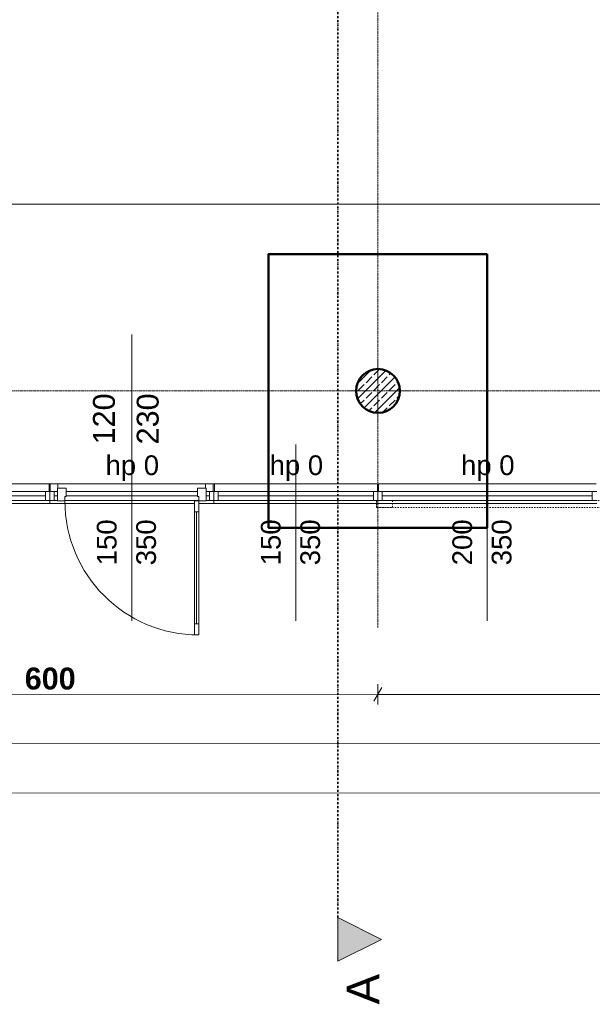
# Model space of a CAD drawing. Extents: x -7314 to 11761, y 144 to 9383.
# Tile 140 of 193: x 4502 to 5025, y 5527 to 6426. Entities that reach past the tile are written whole.
import ezdxf
from ezdxf.xclip import XClip

# ---------------------------------------------------------------- set-up
doc = ezdxf.new("R2010")
doc.units = 0
doc.header["$MEASUREMENT"] = 0
doc.header["$XCLIPFRAME"] = 0
for name, pattern in [('Krawędzie ukryte', [68, 48, -20]), ('Kropki i Kreski', [144, 72, -36, 0, -36]), ('Przerywana', [96, 48, -48]), ('Przerywana gęsta', [36, 24, -12]), ('Wipeout_Contour', [20000, 0, -20000])]:
    doc.linetypes.add(name, pattern=pattern)
for name, color, linetype in [('FORMA - Arch 01 - 410-K Osie', 7, 'Continuous'), ('FORMA - Arch 01 - 440-K Słupy', 7, 'Continuous'), ('FORMA - Arch 01 - PZT-5 Opisy ogólne', 7, 'Continuous'), ('FORMA - Arch 04 - Wymiary ogólne', 7, 'Continuous')]:
    doc.layers.add(name, color=color, linetype=linetype)
doc.styles.add('STYL_AUTOMATYCZNY_2', font='arial.ttf')
doc.styles.add('STYL_AUTOMATYCZNY_9', font='arial.ttf')
pattern_1 = [(0, (4185.3, -5972.398), (0, 17.320508), [0, -10]), (0, (4190.3, -5963.738), (0, 17.320508), [0, -10])]

# ---------------------------------------------------------------- blocks, each defined once
blk = doc.blocks.new('Rysunek_1_1', base_point=(4185.3, -5972.4))
at = {"layer": 'FORMA - Arch 01 - 440-K Słupy', "linetype": 'Continuous', "lineweight": 5}
h = blk.add_hatch(dxfattribs=at)
h.set_pattern_fill('beton_zbrojony_gęsty_0001', style=0, pattern_type=2)
h.set_pattern_definition([(45, (4185.3, -5972.398), (-7.071068, 7.071068), []), (45, (4181.764, -5968.863), (-7.071068, 7.071068), [7.5, -2.5])])
h.paths.add_polyline_path([(4849.04, 6086.9, 0.414214), (4829.04, 6106.9, 0.414214), (4809.04, 6086.9, 0.414214), (4829.04, 6066.9, 0.414214)])
at = {"layer": 'FORMA - Arch 01 - PZT-5 Opisy ogólne', "linetype": 'Continuous', "lineweight": 5}
blk.add_hatch(color=7, dxfattribs=at).paths.add_polyline_path([(4792.31, 5565.89), (4832.31, 5585.89), (4792.31, 5605.89)])
at = {"color": 7, "linetype": 'Continuous', "lineweight": 13, "ltscale": 0.025}
for p, q in [((4529.04, 5986.9), (4529.04, 5983.9)), ((4679.04, 5986.9), (4679.04, 5983.9)), ((4829.04, 5986.9), (4829.04, 5983.9)), ((4829.04, 5983.9), (5029.04, 5983.9))]:
    blk.add_line(p, q, dxfattribs=at)
at = {"color": 7, "linetype": 'Przerywana gęsta', "lineweight": 13, "ltscale": 0.025}
blk.add_line((4829.04, 5986.9), (5029.04, 5986.9), dxfattribs=at)
at = {"color": 7, "linetype": 'Przerywana', "lineweight": 13, "ltscale": 0.025, "flags": 128}
for points in [[(4827.82, 5980.34), (5429.04, 5980.34), (5429.04, 5986.9), (4827.82, 5986.9)], [(4827.82, 5986.9), (4827.82, 5980.34), (4842.48, 5980.34), (4842.48, 5986.9)]]:
    blk.add_lwpolyline(points, close=True, dxfattribs=at)
at = {"layer": 'FORMA - Arch 01 - 410-K Osie', "color": 7, "linetype": 'Krawędzie ukryte', "lineweight": 13, "ltscale": 0.025}
for p, q in [((9436.16, 6086.9), (587.6, 6086.9)), ((4829.04, 5890.7), (4829.04, 5870.77))]:
    blk.add_line(p, q, dxfattribs=at)
at = {"layer": 'FORMA - Arch 01 - 440-K Słupy', "color": 1, "linetype": 'Continuous', "lineweight": 13, "ltscale": 0.025}
for p, q in [((4829.04, 6094.9), (4829.04, 6114.9)), ((4821.04, 6086.9), (4801.04, 6086.9)), ((4837.04, 6086.9), (4857.04, 6086.9)), ((4829.04, 6078.9), (4829.04, 6058.9))]:
    blk.add_line(p, q, dxfattribs=at)
at = {"layer": 'FORMA - Arch 01 - 440-K Słupy', "color": 7, "linetype": 'Continuous', "lineweight": 25, "ltscale": 0.025, "flags": 128}
blk.add_lwpolyline([(4849.04, 6086.9, -0.414214), (4829.04, 6066.9, -0.414214), (4809.04, 6086.9, -0.414214), (4829.04, 6106.9, -0.414214)], format="xyb", close=True, dxfattribs=at)
at = {"layer": 'FORMA - Arch 01 - 440-K Słupy', "color": 1, "linetype": 'Continuous', "lineweight": 13, "ltscale": 0.025}
blk.add_point((4829.04, 6086.9), dxfattribs=at)
at = {"layer": 'FORMA - Arch 01 - PZT-5 Opisy ogólne', "color": 7, "linetype": 'Continuous', "lineweight": 5, "ltscale": 0.025, "flags": 128}
blk.add_lwpolyline([(4792.31, 5565.89), (4792.31, 5605.89), (4832.31, 5585.89)], close=True, dxfattribs=at)
at = {"layer": 'FORMA - Arch 04 - Wymiary ogólne', "color": 154, "linetype": 'Continuous', "lineweight": 13, "ltscale": 0.025}
for p, q in [((5939.27, 6257.3), (4205.62, 6257.3)), ((4828.98, 5800.33), (4829, 5819.08)), ((4228.98, 5810.04), (4828.99, 5809.71)), ((4832.6, 5815.96), (4825.38, 5803.46)), ((4828.99, 5809.71), (5428.99, 5809.38)), ((3415.92, 5765.49), (8528.92, 5762.65)), ((3415.89, 5720.49), (9134.09, 5717.32))]:
    blk.add_line(p, q, dxfattribs=at)
at = {"color": 7, "linetype": 'Continuous', "lineweight": 13, "char_height": 20, "attachment_point": 7, "rotation": 90, "style": 'STYL_AUTOMATYCZNY_2'}
for s, insert in [('\\A1;{\\pql;\\pt0;\\fArial|b0|i0|c238|p0;\\W1.000000;120\\fArial|b0|i0|c238|p0;\\W1.000000;\\A1{\\H.66x;\\S^  ;}\\fArial|b0|i0|c238|p0;\\W1.000000;\\fArial|b0|i0|c238|p0;\\W1.000000;}', (4594.38, 6037.98)), ('\\A1;{\\pql;\\pt0;\\fArial|b0|i0|c238|p0;\\W1.000000;230\\fArial|b0|i0|c238|p0;\\W1.000000;\\A1{\\H.66x;\\S^  ;}\\fArial|b0|i0|c238|p0;\\W1.000000;\\fArial|b0|i0|c238|p0;\\W1.000000;}', (4634.39, 6037.98))]:
    blk.add_mtext(s, dxfattribs=dict(at, insert=insert))
at = {"color": 7, "linetype": 'Continuous', "lineweight": 13, "char_height": 18, "attachment_point": 7, "style": 'STYL_AUTOMATYCZNY_2'}
for insert in [(4580.02, 6004.57), (4730.02, 6004.57), (4905.02, 6004.57)]:
    blk.add_mtext('\\A1;{\\pql;\\pt0;\\fArial|b0|i0|c238|p0;\\W1.000000;hp 0\\fArial|b0|i0|c238|p0;\\W1.000000;\\A1{\\H.66x;\\S^  ;}\\fArial|b0|i0|c238|p0;\\W1.000000;\\fArial|b0|i0|c238|p0;\\W1.000000;}', dxfattribs=dict(at, insert=insert))
at = {"layer": 'FORMA - Arch 01 - PZT-5 Opisy ogólne', "color": 7, "linetype": 'Continuous', "lineweight": 5, "insert": (4830.31, 5526.44), "char_height": 30, "attachment_point": 7, "rotation": 90, "style": 'STYL_AUTOMATYCZNY_2'}
blk.add_mtext('\\A1;{\\pql;\\pt0;\\fArial|b0|i0|c238|p0;\\W1.000000;A}', dxfattribs=at)
at = {"layer": 'FORMA - Arch 04 - Wymiary ogólne', "color": 154, "linetype": 'Continuous', "lineweight": 13, "insert": (4506.11, 5813.89), "char_height": 20, "width": 45.7634, "attachment_point": 7, "rotation": 359.96817, "style": 'STYL_AUTOMATYCZNY_9'}
blk.add_mtext('\\A1;{\\pql;\\fArial|b1|i0|c238|p0;\\W1.000000;600}', dxfattribs=at)
at = {"color": 254, "linetype": 'Wipeout_Contour', "lineweight": 0, "ltscale": 37584.545285}
blk.add_wipeout([(4529.04, 6001.9), (4529.04, 6001.4), (4529.04, 5994.9), (4529.54, 5994.9), (4529.54, 6001.9)], dxfattribs=at)
at = {"color": 254, "linetype": 'Wipeout_Contour', "lineweight": 0, "ltscale": 38041.169847}
blk.add_wipeout([(4679.04, 6001.9), (4679.04, 6001.4), (4679.04, 5994.9), (4679.54, 5994.9), (4679.54, 6001.9)], dxfattribs=at)
at = {"color": 254, "linetype": 'Wipeout_Contour', "lineweight": 0, "ltscale": 38506.988487}
blk.add_wipeout([(4829.04, 6001.9), (4829.04, 6001.4), (4829.04, 5994.9), (4829.54, 5994.9), (4829.54, 6001.9)], dxfattribs=at)
at = {"linetype": 'Continuous', "lineweight": 5}
h = blk.add_hatch(dxfattribs=at)
h.set_pattern_fill('Tynk__4__0001', style=0, pattern_type=2)
h.set_pattern_definition(pattern_1)
h.paths.add_polyline_path([(4529.04, 6001.9), (4529.04, 6001.4), (4529.04, 5994.9), (4529.54, 5994.9), (4529.54, 6001.9)])
h = blk.add_hatch(dxfattribs=at)
h.set_pattern_fill('Tynk__4__0001', style=0, pattern_type=2)
h.set_pattern_definition(pattern_1)
h.paths.add_polyline_path([(4679.04, 6001.9), (4679.04, 6001.4), (4679.04, 5994.9), (4679.54, 5994.9), (4679.54, 6001.9)])
h = blk.add_hatch(dxfattribs=at)
h.set_pattern_fill('Tynk__4__0001', style=0, pattern_type=2)
h.set_pattern_definition(pattern_1)
h.paths.add_polyline_path([(4829.04, 6001.9), (4829.04, 6001.4), (4829.04, 5994.9), (4829.54, 5994.9), (4829.54, 6001.9)])
at = {"color": 254, "linetype": 'Wipeout_Contour', "lineweight": 0, "ltscale": 31282.452456}
blk.add_wipeout([(5029.04, 5994.9), (5025.04, 5994.9), (5025.04, 5986.9), (5029.04, 5986.9)], dxfattribs=at)
at = {"color": 254, "linetype": 'Wipeout_Contour', "lineweight": 0, "ltscale": 37582.737788}
blk.add_wipeout([(4528.54, 6001.9), (4528.54, 5994.9), (4529.04, 5994.9), (4529.04, 6001.4), (4529.04, 6001.9)], dxfattribs=at)
at = {"color": 254, "linetype": 'Wipeout_Contour', "lineweight": 0, "ltscale": 38039.324899}
blk.add_wipeout([(4678.54, 6001.9), (4678.54, 5994.9), (4679.04, 5994.9), (4679.04, 6001.4), (4679.04, 6001.9)], dxfattribs=at)
at = {"color": 254, "linetype": 'Wipeout_Contour', "lineweight": 0, "ltscale": 38505.107424}
blk.add_wipeout([(4828.54, 6001.9), (4828.54, 5994.9), (4829.04, 5994.9), (4829.04, 6001.4), (4829.04, 6001.9)], dxfattribs=at)
at = {"linetype": 'Continuous', "lineweight": 5}
h = blk.add_hatch(dxfattribs=at)
h.set_pattern_fill('Tynk__4__0001', style=0, pattern_type=2)
h.set_pattern_definition(pattern_1)
h.paths.add_polyline_path([(4528.54, 6001.9), (4528.54, 5994.9), (4529.04, 5994.9), (4529.04, 6001.4), (4529.04, 6001.9)])
h = blk.add_hatch(dxfattribs=at)
h.set_pattern_fill('Tynk__4__0001', style=0, pattern_type=2)
h.set_pattern_definition(pattern_1)
h.paths.add_polyline_path([(4678.54, 6001.9), (4678.54, 5994.9), (4679.04, 5994.9), (4679.04, 6001.4), (4679.04, 6001.9)])
h = blk.add_hatch(dxfattribs=at)
h.set_pattern_fill('Tynk__4__0001', style=0, pattern_type=2)
h.set_pattern_definition(pattern_1)
h.paths.add_polyline_path([(4828.54, 6001.9), (4828.54, 5994.9), (4829.04, 5994.9), (4829.04, 6001.4), (4829.04, 6001.9)])
at = {"color": 7, "linetype": 'Continuous', "lineweight": 13, "ltscale": 0.025}
for p, q in [((4379.54, 6001.9), (4528.54, 6001.9)), ((4528.54, 5994.9), (4528.54, 6001.9)), ((4529.04, 6001.9), (4528.54, 6001.9)), ((4529.04, 6001.9), (4528.54, 6001.9)), ((4529.04, 6001.9), (4529.54, 6001.9)), ((4529.04, 6001.9), (4529.54, 6001.9)), ((4529.54, 5994.9), (4529.54, 6001.9)), ((4529.54, 6001.9), (4678.54, 6001.9)), ((4678.54, 5994.9), (4678.54, 6001.9)), ((4679.04, 6001.9), (4678.54, 6001.9)), ((4679.04, 6001.9), (4678.54, 6001.9)), ((4679.04, 6001.9), (4679.54, 6001.9)), ((4679.04, 6001.9), (4679.54, 6001.9)), ((4679.54, 5994.9), (4679.54, 6001.9)), ((4679.54, 6001.9), (4828.54, 6001.9)), ((4828.54, 5994.9), (4828.54, 6001.9)), ((4829.04, 6001.9), (4828.54, 6001.9)), ((4829.04, 6001.9), (4828.54, 6001.9)), ((4829.04, 6001.9), (4829.54, 6001.9)), ((4829.04, 6001.9), (4829.54, 6001.9)), ((4829.54, 5994.9), (4829.54, 6001.9)), ((4829.54, 6001.9), (5028.54, 6001.9)), ((4529.04, 5994.9), (4528.54, 5994.9)), ((4529.04, 5994.9), (4529.54, 5994.9)), ((4679.04, 5994.9), (4678.54, 5994.9)), ((4679.04, 5994.9), (4679.54, 5994.9)), ((4829.04, 5994.9), (4828.54, 5994.9)), ((4829.04, 5994.9), (4829.54, 5994.9))]:
    blk.add_line(p, q, dxfattribs=at)
at = {"color": 254, "linetype": 'Wipeout_Contour', "lineweight": 0, "ltscale": 30784.361052}
blk.add_wipeout([(4829.04, 5986.9), (4833.04, 5986.9), (4833.04, 5994.9), (4829.04, 5994.9)], dxfattribs=at)
at = {"color": 254, "linetype": 'Wipeout_Contour', "lineweight": 0, "ltscale": 31033.334597}
blk.add_wipeout([(4833.04, 5986.9), (5025.04, 5986.9), (5025.04, 5994.9), (4833.04, 5994.9)], dxfattribs=at)
at = {"color": 7, "linetype": 'Continuous', "lineweight": 15, "ltscale": 0.025}
for p, q in [((4929.04, 5876.9), (4929.04, 6037.81)), ((4833.04, 5994.9), (4829.04, 5994.9)), ((4833.04, 5986.9), (4833.04, 5994.9)), ((5029.04, 5994.9), (5025.04, 5994.9)), ((5025.04, 5994.9), (5025.04, 5986.9)), ((4829.04, 5986.9), (4833.04, 5986.9)), ((5025.04, 5986.9), (5029.04, 5986.9))]:
    blk.add_line(p, q, dxfattribs=at)
at = {"color": 7, "linetype": 'Continuous', "lineweight": 13, "ltscale": 0.025}
for p, q in [((4829.54, 5994.9), (4829.54, 6001.9)), ((4829.04, 5987.4), (4829.04, 5994.9)), ((4829.04, 5987.4), (4829.04, 5994.9)), ((5025.04, 5994.9), (4833.04, 5994.9)), ((4833.04, 5990.9), (5025.04, 5990.9)), ((4679.04, 5983.9), (4829.04, 5983.9)), ((4829.04, 5986.9), (4829.04, 5987.4)), ((4829.04, 5986.9), (4829.04, 5987.4)), ((4829.04, 5983.9), (4829.04, 5986.9)), ((4833.04, 5986.9), (5025.04, 5986.9))]:
    blk.add_line(p, q, dxfattribs=at)
at = {"color": 7, "linetype": 'Przerywana gęsta', "lineweight": 13, "ltscale": 0.025}
blk.add_line((4679.04, 5986.9), (4829.04, 5986.9), dxfattribs=at)
at = {"color": 7, "linetype": 'Continuous', "lineweight": 13, "char_height": 18, "attachment_point": 7, "rotation": 90, "style": 'STYL_AUTOMATYCZNY_2'}
for s, insert in [('\\A1;{\\pql;\\pt0;\\fArial|b0|i0|c238|p0;\\W1.000000;200\\fArial|b0|i0|c238|p0;\\W1.000000;\\A1{\\H.66x;\\S^  ;}\\fArial|b0|i0|c238|p0;\\W1.000000;\\fArial|b0|i0|c238|p0;\\W1.000000;}', (4920.34, 5927.59)), ('\\A1;{\\pql;\\pt0;\\fArial|b0|i0|c238|p0;\\W1.000000;350\\fArial|b0|i0|c238|p0;\\W1.000000;\\A1{\\H.66x;\\S^  ;}\\fArial|b0|i0|c238|p0;\\W1.000000;\\fArial|b0|i0|c238|p0;\\W1.000000;}', (4956.35, 5927.59))]:
    blk.add_mtext(s, dxfattribs=dict(at, insert=insert))
at = {"color": 254, "linetype": 'Wipeout_Contour', "lineweight": 0, "ltscale": 30411.311839}
blk.add_wipeout([(4679.04, 5986.9), (4683.04, 5986.9), (4683.04, 5994.9), (4679.04, 5994.9)], dxfattribs=at)
at = {"color": 254, "linetype": 'Wipeout_Contour', "lineweight": 0, "ltscale": 30774.319946}
blk.add_wipeout([(4829.04, 5994.9), (4825.04, 5994.9), (4825.04, 5986.9), (4829.04, 5986.9)], dxfattribs=at)
at = {"color": 254, "linetype": 'Wipeout_Contour', "lineweight": 0, "ltscale": 30592.76025}
blk.add_wipeout([(4683.04, 5986.9), (4825.04, 5986.9), (4825.04, 5994.9), (4683.04, 5994.9)], dxfattribs=at)
at = {"color": 7, "linetype": 'Continuous', "lineweight": 15, "ltscale": 0.025}
for p, q in [((4754.04, 5876.9), (4754.04, 6037.81)), ((4683.04, 5994.9), (4679.04, 5994.9)), ((4683.04, 5986.9), (4683.04, 5994.9)), ((4829.04, 5994.9), (4825.04, 5994.9)), ((4825.04, 5994.9), (4825.04, 5986.9)), ((4679.04, 5986.9), (4683.04, 5986.9)), ((4825.04, 5986.9), (4829.04, 5986.9))]:
    blk.add_line(p, q, dxfattribs=at)
at = {"color": 7, "linetype": 'Continuous', "lineweight": 13, "ltscale": 0.025}
for p, q in [((4679.54, 5994.9), (4679.54, 6001.9)), ((4828.54, 5994.9), (4828.54, 6001.9)), ((4679.04, 5987.4), (4679.04, 5994.9)), ((4679.04, 5987.4), (4679.04, 5994.9)), ((4825.04, 5994.9), (4683.04, 5994.9)), ((4683.04, 5990.9), (4825.04, 5990.9)), ((4829.04, 5987.4), (4829.04, 5994.9)), ((4829.04, 5987.4), (4829.04, 5994.9)), ((4529.04, 5983.9), (4679.04, 5983.9)), ((4679.04, 5986.9), (4679.04, 5987.4)), ((4679.04, 5986.9), (4679.04, 5987.4)), ((4679.04, 5983.9), (4679.04, 5986.9)), ((4683.04, 5986.9), (4825.04, 5986.9)), ((4829.04, 5986.9), (4829.04, 5987.4)), ((4829.04, 5986.9), (4829.04, 5987.4))]:
    blk.add_line(p, q, dxfattribs=at)
at = {"color": 7, "linetype": 'Przerywana gęsta', "lineweight": 13, "ltscale": 0.025}
blk.add_line((4529.04, 5986.9), (4679.04, 5986.9), dxfattribs=at)
at = {"layer": 'FORMA - Arch 01 - 410-K Osie', "color": 7, "linetype": 'Krawędzie ukryte', "lineweight": 13, "ltscale": 0.025}
blk.add_line((4829.04, 5890.7), (4829.04, 8978.35), dxfattribs=at)
at = {"layer": 'FORMA - Arch 01 - PZT-5 Opisy ogólne', "color": 7, "linetype": 'Kropki i Kreski', "lineweight": 35, "ltscale": 0.025}
blk.add_line((4792.31, 5605.89), (4792.31, 8894.93), dxfattribs=at)
at = {"color": 7, "linetype": 'Continuous', "lineweight": 13, "insert": (4781.35, 5927.59), "char_height": 18, "attachment_point": 7, "rotation": 90, "style": 'STYL_AUTOMATYCZNY_2'}
blk.add_mtext('\\A1;{\\pql;\\pt0;\\fArial|b0|i0|c238|p0;\\W1.000000;350\\fArial|b0|i0|c238|p0;\\W1.000000;\\A1{\\H.66x;\\S^  ;}\\fArial|b0|i0|c238|p0;\\W1.000000;\\fArial|b0|i0|c238|p0;\\W1.000000;}', dxfattribs=at)
at = {"color": 254, "linetype": 'Wipeout_Contour', "lineweight": 0, "ltscale": 30045.613492}
blk.add_wipeout([(4529.04, 5986.9), (4533.04, 5986.9), (4533.04, 5994.9), (4529.04, 5994.9)], dxfattribs=at)
at = {"color": 254, "linetype": 'Wipeout_Contour', "lineweight": 0, "ltscale": 30401.463295}
blk.add_wipeout([(4679.04, 5994.9), (4675.04, 5994.9), (4675.04, 5986.9), (4679.04, 5986.9)], dxfattribs=at)
at = {"color": 254, "linetype": 'Wipeout_Contour', "lineweight": 0, "ltscale": 30223.480974}
blk.add_wipeout([(4533.04, 5986.9), (4675.04, 5986.9), (4675.04, 5994.9), (4533.04, 5994.9)], dxfattribs=at)
at = {"color": 7, "linetype": 'Continuous', "lineweight": 15, "ltscale": 0.025}
for p, q in [((4604.04, 6138.27), (4604.04, 5978.81)), ((4604.04, 5876.9), (4604.04, 6037.81)), ((4533.04, 5994.9), (4529.04, 5994.9)), ((4533.04, 5986.9), (4533.04, 5994.9)), ((4679.04, 5994.9), (4675.04, 5994.9)), ((4675.04, 5994.9), (4675.04, 5986.9)), ((4529.04, 5986.9), (4533.04, 5986.9)), ((4675.04, 5986.9), (4679.04, 5986.9))]:
    blk.add_line(p, q, dxfattribs=at)
at = {"color": 7, "linetype": 'Continuous', "lineweight": 13, "ltscale": 0.025}
for p, q in [((4529.54, 5994.9), (4529.54, 6001.9)), ((4678.54, 5994.9), (4678.54, 6001.9)), ((4529.04, 5987.4), (4529.04, 5994.9)), ((4529.04, 5987.4), (4529.04, 5994.9)), ((4675.04, 5994.9), (4533.04, 5994.9)), ((4533.04, 5990.9), (4675.04, 5990.9)), ((4679.04, 5987.4), (4679.04, 5994.9)), ((4679.04, 5987.4), (4679.04, 5994.9)), ((4379.04, 5983.9), (4529.04, 5983.9)), ((4529.04, 5986.9), (4529.04, 5987.4)), ((4529.04, 5986.9), (4529.04, 5987.4)), ((4529.04, 5983.9), (4529.04, 5986.9)), ((4533.04, 5986.9), (4675.04, 5986.9)), ((4679.04, 5986.9), (4679.04, 5987.4)), ((4679.04, 5986.9), (4679.04, 5987.4))]:
    blk.add_line(p, q, dxfattribs=at)
at = {"color": 7, "linetype": 'Przerywana gęsta', "lineweight": 13, "ltscale": 0.025}
blk.add_line((4379.04, 5986.9), (4529.04, 5986.9), dxfattribs=at)
at = {"color": 7, "linetype": 'Continuous', "lineweight": 13, "ltscale": 0.025}
blk.add_arc((4665.24, 5986.4), 122.4, 180, 270, dxfattribs=at)
at = {"color": 7, "linetype": 'Continuous', "lineweight": 13, "insert": (4631.35, 5927.59), "char_height": 18, "attachment_point": 7, "rotation": 90, "style": 'STYL_AUTOMATYCZNY_2'}
blk.add_mtext('\\A1;{\\pql;\\pt0;\\fArial|b0|i0|c238|p0;\\W1.000000;350\\fArial|b0|i0|c238|p0;\\W1.000000;\\A1{\\H.66x;\\S^  ;}\\fArial|b0|i0|c238|p0;\\W1.000000;\\fArial|b0|i0|c238|p0;\\W1.000000;}', dxfattribs=at)
at = {"color": 254, "linetype": 'Wipeout_Contour', "lineweight": 0, "ltscale": 30035.964656}
blk.add_wipeout([(4529.04, 5994.9), (4525.04, 5994.9), (4525.04, 5986.9), (4529.04, 5986.9)], dxfattribs=at)
at = {"color": 254, "linetype": 'Wipeout_Contour', "lineweight": 0, "ltscale": 45106.922849}
blk.add_wipeout([(4544.04, 5997.9), (4536.04, 5997.9), (4536.04, 5986.4), (4542.84, 5986.4), (4542.84, 5990.4), (4544.04, 5990.4)], dxfattribs=at)
at = {"color": 254, "linetype": 'Wipeout_Contour', "lineweight": 0, "ltscale": 45568.89156}
blk.add_wipeout([(4672.04, 5997.9), (4664.04, 5997.9), (4664.04, 5990.4), (4665.24, 5990.4), (4665.24, 5986.4), (4672.04, 5986.4)], dxfattribs=at)
at = {"color": 254, "linetype": 'Wipeout_Contour', "lineweight": 0, "ltscale": 29984.248346}
blk.add_wipeout([(4665.24, 5864), (4665.24, 5874), (4661.24, 5874), (4661.24, 5864)], dxfattribs=at)
at = {"color": 7, "linetype": 'Continuous', "lineweight": 13, "ltscale": 0.025}
for p, q in [((4536.04, 6001.9), (4536.54, 6001.9)), ((4536.54, 5997.9), (4536.54, 6001.9)), ((4672.04, 6001.9), (4671.54, 6001.9)), ((4671.54, 5997.9), (4671.54, 6001.9)), ((4536.04, 5997.9), (4536.04, 5987.4)), ((4536.04, 5997.9), (4536.04, 5987.4)), ((4672.04, 5997.9), (4672.04, 5987.4)), ((4672.04, 5997.9), (4672.04, 5987.4)), ((4536.04, 5987.4), (4536.04, 5986.9)), ((4536.04, 5987.4), (4536.04, 5986.9)), ((4672.04, 5987.4), (4672.04, 5986.9)), ((4672.04, 5987.4), (4672.04, 5986.9)), ((4661.24, 5864), (4665.24, 5864))]:
    blk.add_line(p, q, dxfattribs=at)
at = {"color": 7, "linetype": 'Continuous', "lineweight": 15, "ltscale": 0.025}
for p, q in [((4536.04, 5986.4), (4536.04, 5997.9)), ((4536.04, 5997.9), (4544.04, 5997.9)), ((4544.04, 5990.4), (4542.84, 5990.4)), ((4542.84, 5990.4), (4542.84, 5986.4)), ((4544.04, 5997.9), (4544.04, 5990.4)), ((4664.04, 5997.9), (4672.04, 5997.9)), ((4672.04, 5997.9), (4672.04, 5986.4)), ((4542.84, 5986.4), (4536.04, 5986.4))]:
    blk.add_line(p, q, dxfattribs=at)
at = {"color": 7, "linetype": 'Continuous', "lineweight": 13, "insert": (4745.34, 5927.59), "char_height": 18, "attachment_point": 7, "rotation": 90, "style": 'STYL_AUTOMATYCZNY_2'}
blk.add_mtext('\\A1;{\\pql;\\pt0;\\fArial|b0|i0|c238|p0;\\W1.000000;150\\fArial|b0|i0|c238|p0;\\W1.000000;\\A1{\\H.66x;\\S^  ;}\\fArial|b0|i0|c238|p0;\\W1.000000;\\fArial|b0|i0|c238|p0;\\W1.000000;}', dxfattribs=at)
at = {"color": 254, "linetype": 'Wipeout_Contour', "lineweight": 0, "ltscale": 29861.691926}
blk.add_wipeout([(4383.04, 5986.9), (4525.04, 5986.9), (4525.04, 5994.9), (4383.04, 5994.9)], dxfattribs=at)
at = {"color": 254, "linetype": 'Wipeout_Contour', "lineweight": 0, "ltscale": 30337.549246}
blk.add_wipeout([(4661.24, 5986.4), (4661.24, 5976.4), (4665.24, 5976.4), (4665.24, 5986.4)], dxfattribs=at)
at = {"color": 7, "linetype": 'Continuous', "lineweight": 13, "ltscale": 0.025}
for p, q in [((4528.54, 5994.9), (4528.54, 6001.9)), ((4525.04, 5994.9), (4383.04, 5994.9)), ((4383.04, 5990.9), (4525.04, 5990.9)), ((4529.04, 5987.4), (4529.04, 5994.9)), ((4529.04, 5987.4), (4529.04, 5994.9)), ((4383.04, 5986.9), (4525.04, 5986.9)), ((4529.04, 5986.9), (4529.04, 5987.4)), ((4529.04, 5986.9), (4529.04, 5987.4)), ((4665.24, 5986.4), (4661.24, 5986.4))]:
    blk.add_line(p, q, dxfattribs=at)
at = {"color": 7, "linetype": 'Continuous', "lineweight": 15, "ltscale": 0.025}
for p, q in [((4529.04, 5994.9), (4525.04, 5994.9)), ((4525.04, 5994.9), (4525.04, 5986.9)), ((4664.04, 5990.4), (4664.04, 5997.9)), ((4665.24, 5990.4), (4664.04, 5990.4)), ((4665.24, 5986.4), (4665.24, 5990.4)), ((4525.04, 5986.9), (4529.04, 5986.9)), ((4672.04, 5986.4), (4665.24, 5986.4))]:
    blk.add_line(p, q, dxfattribs=at)
at = {"color": 7, "linetype": 'Continuous', "lineweight": 13, "insert": (4595.34, 5927.59), "char_height": 18, "attachment_point": 7, "rotation": 90, "style": 'STYL_AUTOMATYCZNY_2'}
blk.add_mtext('\\A1;{\\pql;\\pt0;\\fArial|b0|i0|c238|p0;\\W1.000000;150\\fArial|b0|i0|c238|p0;\\W1.000000;\\A1{\\H.66x;\\S^  ;}\\fArial|b0|i0|c238|p0;\\W1.000000;\\fArial|b0|i0|c238|p0;\\W1.000000;}', dxfattribs=at)
at = {"color": 254, "linetype": 'Wipeout_Contour', "lineweight": 0, "ltscale": 30163.309491}
blk.add_wipeout([(4665.24, 5874), (4665.24, 5976.4), (4663.24, 5976.4), (4663.24, 5874)], dxfattribs=at)
at = {"color": 7, "linetype": 'Continuous', "lineweight": 13, "ltscale": 0.025, "flags": 128}
blk.add_lwpolyline([(4665.24, 5874), (4665.24, 5976.4), (4663.24, 5976.4), (4663.24, 5874)], close=True, dxfattribs=at)
at = {"color": 254, "linetype": 'Wipeout_Contour', "lineweight": 0, "ltscale": 30158.361753}
blk.add_wipeout([(4663.24, 5874), (4663.24, 5976.4), (4661.24, 5976.4), (4661.24, 5874)], dxfattribs=at)
at = {"color": 7, "linetype": 'Continuous', "lineweight": 13, "ltscale": 0.025}
for p, q in [((4661.24, 5986.4), (4661.24, 5976.4)), ((4665.24, 5976.4), (4665.24, 5986.4)), ((4661.24, 5976.4), (4665.24, 5976.4)), ((4663.24, 5874), (4663.24, 5976.4)), ((4665.24, 5874), (4661.24, 5874)), ((4661.24, 5874), (4661.24, 5864)), ((4665.24, 5864), (4665.24, 5874))]:
    blk.add_line(p, q, dxfattribs=at)
at = {"color": 7, "linetype": 'Continuous', "lineweight": 13, "ltscale": 0.025, "flags": 128}
blk.add_lwpolyline([(4663.24, 5874), (4663.24, 5976.4), (4661.24, 5976.4), (4661.24, 5874)], close=True, dxfattribs=at)

msp = doc.modelspace()

# ---------------------------------------------------------------- block references
at = {"lineweight": 20}
ref = msp.add_blockref('Rysunek_1_1', (4185.29965, -5972.39804), dxfattribs=at)
XClip(ref).set_block_clipping_path([(254.0251470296, 246.5573808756), (9689.7973583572, 9358.9497337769)])

# ---------------------------------------------------------------- next in the draw order: linework, layer by layer
at = {"lineweight": 50}
msp.add_lwpolyline([(4929.04065, 6211.89689), (4929.04065, 5961.89689), (4729.04065, 5961.89689), (4729.04065, 6211.89689), (4929.04065, 6211.89689)], dxfattribs=at)
msp.add_circle((4829.04065, 6086.89676), 20, dxfattribs=at)

doc.saveas('drawing.dxf')
